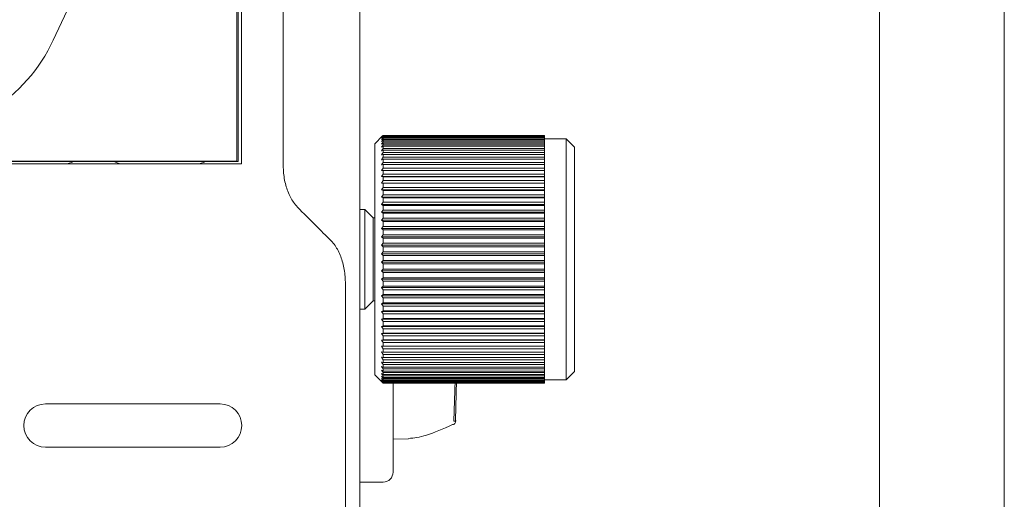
# Model space of a CAD drawing. Header units: millimetres. Extents: x 63 to 559, y 25 to 389.
# Tile 60 of 88: x 410.31 to 425.11, y 176.34 to 183.55. Entities that reach past the tile are written whole.
import ezdxf

# ---------------------------------------------------------------- set-up
doc = ezdxf.new("R2010")
doc.units = ezdxf.units.MM

msp = doc.modelspace()

# ---------------------------------------------------------------- linework, layer by layer
at = {"color": 7, "linetype": 'Continuous', "lineweight": 15}
for p, q in [((423.234, 194.472), (423.234, 175.433)), ((425.109, 175.433), (425.109, 194.472)), ((413.571, 181.427), (413.571, 188.477)), ((410.812, 183.246), (413.077, 188.102)), ((413.593, 181.423), (413.593, 184.972)), ((413.643, 181.385), (413.643, 184.932)), ((414.266, 184.932), (414.268, 181.385)), ((415.764, 181.808), (415.646, 181.69)), ((415.771, 181.813), (415.745, 181.785)), ((415.745, 181.785), (415.771, 181.81)), ((415.771, 181.803), (415.745, 181.773)), ((415.745, 181.773), (415.771, 181.796)), ((415.771, 181.783), (415.745, 181.752)), ((415.745, 181.752), (415.771, 181.773)), ((415.771, 181.755), (415.745, 181.723)), ((415.764, 181.808), (415.771, 181.815)), ((415.771, 181.815), (415.771, 181.813)), ((418.196, 181.815), (415.771, 181.815)), ((415.771, 181.813), (418.196, 181.813)), ((415.771, 181.81), (415.771, 181.803)), ((418.196, 181.81), (415.771, 181.81)), ((415.771, 181.803), (418.196, 181.803)), ((415.771, 181.796), (415.771, 181.783)), ((418.196, 181.796), (415.771, 181.796)), ((415.771, 181.783), (418.196, 181.783)), ((415.771, 181.773), (415.771, 181.755)), ((418.196, 181.773), (415.771, 181.773)), ((415.771, 181.755), (418.196, 181.755)), ((418.196, 181.815), (418.196, 181.813)), ((418.196, 181.81), (418.196, 181.813)), ((418.196, 181.81), (418.196, 181.803)), ((418.196, 181.796), (418.196, 181.803)), ((418.196, 181.796), (418.196, 181.783)), ((418.196, 181.773), (418.196, 181.783)), ((418.196, 181.773), (418.196, 181.755)), ((418.521, 181.765), (418.196, 181.765)), ((418.196, 181.741), (418.196, 181.755)), ((418.646, 181.64), (418.521, 181.765)), ((418.521, 179.845), (418.521, 181.765)), ((415.646, 178.215), (415.646, 181.69)), ((415.745, 181.723), (415.771, 181.741)), ((415.771, 181.718), (415.745, 181.684)), ((415.745, 181.684), (415.771, 181.7)), ((415.771, 181.672), (415.745, 181.638)), ((415.745, 181.638), (415.771, 181.651)), ((415.771, 181.618), (415.745, 181.583)), ((415.771, 181.741), (415.771, 181.718)), ((418.196, 181.741), (415.771, 181.741)), ((415.771, 181.718), (418.196, 181.718)), ((415.771, 181.7), (415.771, 181.672)), ((418.196, 181.7), (415.771, 181.7)), ((415.771, 181.672), (418.196, 181.672)), ((415.771, 181.651), (415.771, 181.618)), ((418.196, 181.651), (415.771, 181.651)), ((415.771, 181.618), (418.196, 181.618)), ((418.196, 181.741), (418.196, 181.718)), ((418.196, 181.7), (418.196, 181.718)), ((418.196, 181.7), (418.196, 181.672)), ((418.196, 181.651), (418.196, 181.672)), ((418.196, 181.651), (418.196, 181.618)), ((418.196, 181.594), (418.196, 181.618)), ((418.646, 181.64), (418.646, 179.852)), ((415.745, 181.583), (415.771, 181.594)), ((415.771, 181.556), (415.745, 181.52)), ((415.745, 181.52), (415.771, 181.528)), ((415.771, 181.486), (415.745, 181.449)), ((415.771, 181.594), (415.771, 181.556)), ((418.196, 181.594), (415.771, 181.594)), ((415.771, 181.556), (418.196, 181.556)), ((415.771, 181.528), (415.771, 181.486)), ((418.196, 181.528), (415.771, 181.528)), ((415.771, 181.486), (418.196, 181.486)), ((418.196, 181.594), (418.196, 181.556)), ((418.196, 181.528), (418.196, 181.556)), ((418.196, 181.528), (418.196, 181.486)), ((418.196, 181.455), (418.196, 181.486)), ((397.558, 181.385), (413.643, 181.385)), ((413.593, 181.423), (397.6, 181.423)), ((397.605, 181.427), (413.571, 181.427)), ((415.745, 181.449), (415.771, 181.455)), ((415.771, 181.408), (415.745, 181.371)), ((415.745, 181.371), (415.771, 181.375)), ((415.771, 181.323), (415.745, 181.287)), ((415.771, 181.455), (415.771, 181.408)), ((418.196, 181.455), (415.771, 181.455)), ((415.771, 181.408), (418.196, 181.408)), ((415.771, 181.375), (415.771, 181.323)), ((418.196, 181.375), (415.771, 181.375)), ((415.771, 181.323), (418.196, 181.323)), ((418.196, 181.455), (418.196, 181.408)), ((418.196, 181.375), (418.196, 181.408)), ((418.196, 181.375), (418.196, 181.323)), ((418.196, 181.288), (418.196, 181.323)), ((415.745, 181.287), (415.771, 181.288)), ((415.771, 181.232), (415.745, 181.195)), ((415.745, 181.195), (415.771, 181.194)), ((418.196, 181.195), (415.745, 181.195)), ((415.771, 181.288), (415.771, 181.232)), ((418.196, 181.288), (415.771, 181.288)), ((415.771, 181.232), (418.196, 181.232)), ((415.771, 181.194), (415.771, 181.135)), ((418.196, 181.194), (415.771, 181.194)), ((418.196, 181.288), (418.196, 181.232)), ((418.196, 181.195), (418.196, 181.232)), ((418.196, 181.194), (418.196, 181.195)), ((418.196, 181.194), (418.196, 181.135)), ((415.771, 181.135), (415.745, 181.098)), ((415.745, 181.098), (415.771, 181.094)), ((418.196, 181.098), (415.745, 181.098)), ((415.771, 181.031), (415.745, 180.995)), ((415.771, 181.135), (418.196, 181.135)), ((415.771, 181.094), (415.771, 181.031)), ((418.196, 181.094), (415.771, 181.094)), ((415.771, 181.031), (418.196, 181.031)), ((418.196, 181.098), (418.196, 181.135)), ((418.196, 181.094), (418.196, 181.098)), ((418.196, 181.094), (418.196, 181.031)), ((418.196, 180.995), (418.196, 181.031)), ((415.745, 180.995), (415.771, 180.988)), ((418.196, 180.995), (415.745, 180.995)), ((415.771, 180.923), (415.745, 180.887)), ((415.745, 180.887), (415.771, 180.878)), ((418.196, 180.887), (415.745, 180.887)), ((415.771, 180.988), (415.771, 180.923)), ((418.196, 180.988), (415.771, 180.988)), ((415.771, 180.923), (418.196, 180.923)), ((415.771, 180.878), (415.771, 180.81)), ((418.196, 180.878), (415.771, 180.878)), ((418.196, 180.988), (418.196, 180.995)), ((418.196, 180.988), (418.196, 180.923)), ((418.196, 180.887), (418.196, 180.923)), ((418.196, 180.878), (418.196, 180.887)), ((418.196, 180.878), (418.196, 180.81)), ((415.771, 180.81), (415.745, 180.775)), ((415.745, 180.775), (415.771, 180.763)), ((418.196, 180.775), (415.745, 180.775)), ((415.771, 180.81), (418.196, 180.81)), ((415.771, 180.763), (415.771, 180.692)), ((418.196, 180.763), (415.771, 180.763)), ((418.196, 180.775), (418.196, 180.81)), ((418.196, 180.763), (418.196, 180.775)), ((418.196, 180.763), (418.196, 180.692)), ((415.496, 180.702), (415.429, 180.702)), ((415.621, 180.577), (415.496, 180.702)), ((415.496, 179.202), (415.496, 180.702)), ((415.646, 180.577), (415.621, 180.577)), ((415.621, 180.577), (415.621, 179.327)), ((415.771, 180.692), (415.745, 180.658)), ((415.745, 180.658), (415.771, 180.644)), ((418.196, 180.658), (415.745, 180.658)), ((415.771, 180.571), (415.745, 180.538)), ((415.771, 180.692), (418.196, 180.692)), ((415.771, 180.644), (415.771, 180.571)), ((418.196, 180.644), (415.771, 180.644)), ((415.771, 180.571), (418.196, 180.571)), ((418.196, 180.658), (418.196, 180.692)), ((418.196, 180.644), (418.196, 180.658)), ((418.196, 180.644), (418.196, 180.571)), ((418.196, 180.538), (418.196, 180.571)), ((415.745, 180.538), (415.771, 180.522)), ((418.196, 180.538), (415.745, 180.538)), ((415.771, 180.447), (415.745, 180.415)), ((415.771, 180.522), (415.771, 180.447)), ((418.196, 180.522), (415.771, 180.522)), ((415.771, 180.447), (418.196, 180.447)), ((418.196, 180.522), (418.196, 180.538)), ((418.196, 180.522), (418.196, 180.447)), ((418.196, 180.415), (418.196, 180.447)), ((415.745, 180.415), (415.771, 180.397)), ((418.196, 180.415), (415.745, 180.415)), ((415.771, 180.321), (415.745, 180.29)), ((415.745, 180.29), (415.771, 180.269)), ((418.196, 180.29), (415.745, 180.29)), ((415.771, 180.397), (415.771, 180.321)), ((418.196, 180.397), (415.771, 180.397)), ((415.771, 180.321), (418.196, 180.321)), ((418.196, 180.397), (418.196, 180.415)), ((418.196, 180.397), (418.196, 180.321)), ((418.196, 180.29), (418.196, 180.321)), ((418.196, 180.269), (418.196, 180.29)), ((415.771, 180.192), (415.745, 180.163)), ((415.745, 180.163), (415.771, 180.141)), ((418.196, 180.163), (415.745, 180.163)), ((415.771, 180.269), (415.771, 180.192)), ((418.196, 180.269), (415.771, 180.269)), ((415.771, 180.192), (418.196, 180.192)), ((415.771, 180.141), (415.771, 180.063)), ((418.196, 180.141), (415.771, 180.141)), ((418.196, 180.269), (418.196, 180.192)), ((418.196, 180.163), (418.196, 180.192)), ((418.196, 180.141), (418.196, 180.163)), ((418.196, 180.141), (418.196, 180.063)), ((415.771, 180.063), (415.745, 180.036)), ((415.745, 180.036), (415.771, 180.011)), ((418.196, 180.036), (415.745, 180.036)), ((415.771, 180.063), (418.196, 180.063)), ((415.771, 180.011), (415.771, 179.933)), ((418.196, 180.011), (415.771, 180.011)), ((418.196, 180.036), (418.196, 180.063)), ((418.196, 180.011), (418.196, 180.036)), ((418.196, 180.011), (418.196, 179.933)), ((415.771, 179.933), (415.745, 179.908)), ((415.745, 179.908), (415.771, 179.881)), ((418.196, 179.908), (415.745, 179.908)), ((415.771, 179.933), (418.196, 179.933)), ((415.771, 179.881), (415.771, 179.803)), ((418.196, 179.881), (415.771, 179.881)), ((418.196, 179.908), (418.196, 179.933)), ((418.196, 179.881), (418.196, 179.908)), ((418.196, 179.881), (418.196, 179.803)), ((418.521, 178.14), (418.521, 179.845)), ((418.646, 179.852), (418.646, 178.265)), ((415.771, 179.803), (415.745, 179.78)), ((415.745, 179.78), (415.771, 179.751)), ((418.196, 179.78), (415.745, 179.78)), ((415.771, 179.803), (418.196, 179.803)), ((415.771, 179.751), (415.771, 179.674)), ((418.196, 179.751), (415.771, 179.751)), ((418.196, 179.78), (418.196, 179.803)), ((418.196, 179.751), (418.196, 179.78)), ((418.196, 179.751), (418.196, 179.674)), ((415.205, 179.581), (415.205, 175.364)), ((415.771, 179.674), (415.745, 179.653)), ((415.745, 179.653), (415.771, 179.622)), ((418.196, 179.653), (415.745, 179.653)), ((415.771, 179.546), (415.745, 179.527)), ((415.771, 179.674), (418.196, 179.674)), ((415.771, 179.622), (415.771, 179.546)), ((418.196, 179.622), (415.771, 179.622)), ((415.771, 179.546), (418.196, 179.546)), ((418.196, 179.653), (418.196, 179.674)), ((418.196, 179.622), (418.196, 179.653)), ((418.196, 179.622), (418.196, 179.546)), ((418.196, 179.527), (418.196, 179.546)), ((415.745, 179.527), (415.771, 179.495)), ((418.196, 179.527), (415.745, 179.527)), ((415.771, 179.42), (415.745, 179.403)), ((415.745, 179.403), (415.771, 179.371)), ((418.196, 179.403), (415.745, 179.403)), ((415.771, 179.495), (415.771, 179.42)), ((418.196, 179.495), (415.771, 179.495)), ((415.771, 179.42), (418.196, 179.42)), ((418.196, 179.495), (418.196, 179.527)), ((418.196, 179.495), (418.196, 179.42)), ((418.196, 179.403), (418.196, 179.42)), ((418.196, 179.371), (418.196, 179.403)), ((415.496, 179.202), (415.621, 179.327)), ((415.621, 179.327), (415.646, 179.327)), ((415.771, 179.297), (415.745, 179.282)), ((415.745, 179.282), (415.771, 179.249)), ((418.196, 179.282), (415.745, 179.282)), ((415.771, 179.371), (415.771, 179.297)), ((418.196, 179.371), (415.771, 179.371)), ((415.771, 179.297), (418.196, 179.297)), ((415.771, 179.249), (415.771, 179.177)), ((418.196, 179.249), (415.771, 179.249)), ((418.196, 179.371), (418.196, 179.297)), ((418.196, 179.282), (418.196, 179.297)), ((418.196, 179.249), (418.196, 179.282)), ((418.196, 179.249), (418.196, 179.177)), ((415.429, 179.202), (415.496, 179.202)), ((415.771, 179.177), (415.745, 179.165)), ((415.745, 179.165), (415.771, 179.13)), ((418.196, 179.165), (415.745, 179.165)), ((415.771, 179.177), (418.196, 179.177)), ((415.771, 179.13), (415.771, 179.061)), ((418.196, 179.13), (415.771, 179.13)), ((418.196, 179.165), (418.196, 179.177)), ((418.196, 179.13), (418.196, 179.165)), ((418.196, 179.13), (418.196, 179.061)), ((415.771, 179.061), (415.745, 179.051)), ((415.745, 179.051), (415.771, 179.015)), ((418.196, 179.051), (415.745, 179.051)), ((415.771, 178.949), (415.745, 178.942)), ((415.745, 178.942), (415.771, 178.905)), ((418.196, 178.942), (415.745, 178.942)), ((415.771, 179.061), (418.196, 179.061)), ((415.771, 179.015), (415.771, 178.949)), ((418.196, 179.015), (415.771, 179.015)), ((415.771, 178.949), (418.196, 178.949)), ((418.196, 179.051), (418.196, 179.061)), ((418.196, 179.015), (418.196, 179.051)), ((418.196, 179.015), (418.196, 178.949)), ((418.196, 178.942), (418.196, 178.949)), ((418.196, 178.905), (418.196, 178.942)), ((415.771, 178.842), (415.745, 178.837)), ((415.745, 178.837), (415.771, 178.801)), ((418.196, 178.837), (415.745, 178.837)), ((415.771, 178.905), (415.771, 178.842)), ((418.196, 178.905), (415.771, 178.905)), ((415.771, 178.842), (418.196, 178.842)), ((415.771, 178.801), (415.771, 178.74)), ((418.196, 178.801), (415.771, 178.801)), ((418.196, 178.905), (418.196, 178.842)), ((418.196, 178.837), (418.196, 178.842)), ((418.196, 178.801), (418.196, 178.837)), ((418.196, 178.801), (418.196, 178.74)), ((415.771, 178.74), (415.745, 178.738)), ((415.745, 178.738), (415.771, 178.701)), ((418.196, 178.738), (415.745, 178.738)), ((415.771, 178.645), (415.745, 178.645)), ((415.745, 178.645), (415.771, 178.608)), ((415.771, 178.74), (418.196, 178.74)), ((415.771, 178.701), (415.771, 178.645)), ((418.196, 178.701), (415.771, 178.701)), ((415.771, 178.645), (418.196, 178.645)), ((418.196, 178.738), (418.196, 178.74)), ((418.196, 178.701), (418.196, 178.738)), ((418.196, 178.701), (418.196, 178.645)), ((418.196, 178.608), (418.196, 178.645)), ((415.771, 178.555), (415.745, 178.558)), ((415.745, 178.558), (415.771, 178.521)), ((415.771, 178.608), (415.771, 178.555)), ((418.196, 178.608), (415.771, 178.608)), ((415.771, 178.555), (418.196, 178.555)), ((415.771, 178.521), (415.771, 178.473)), ((418.196, 178.521), (415.771, 178.521)), ((418.196, 178.608), (418.196, 178.555)), ((418.196, 178.521), (418.196, 178.555)), ((418.196, 178.521), (418.196, 178.473)), ((415.771, 178.473), (415.745, 178.478)), ((415.745, 178.478), (415.771, 178.442)), ((415.771, 178.398), (415.745, 178.406)), ((415.745, 178.406), (415.771, 178.369)), ((415.771, 178.473), (418.196, 178.473)), ((415.771, 178.442), (415.771, 178.398)), ((418.196, 178.442), (415.771, 178.442)), ((415.771, 178.398), (418.196, 178.398)), ((415.771, 178.369), (415.771, 178.33)), ((418.196, 178.369), (415.771, 178.369)), ((418.196, 178.442), (418.196, 178.473)), ((418.196, 178.442), (418.196, 178.398)), ((418.196, 178.369), (418.196, 178.398)), ((418.196, 178.369), (418.196, 178.33)), ((415.646, 178.215), (415.764, 178.097)), ((415.771, 178.33), (415.745, 178.34)), ((415.745, 178.34), (415.771, 178.305)), ((415.771, 178.27), (415.745, 178.283)), ((415.745, 178.283), (415.771, 178.248)), ((415.771, 178.218), (415.745, 178.234)), ((415.745, 178.234), (415.771, 178.2)), ((415.771, 178.33), (418.196, 178.33)), ((415.771, 178.305), (415.771, 178.27)), ((418.196, 178.305), (415.771, 178.305)), ((415.771, 178.27), (418.196, 178.27)), ((415.771, 178.248), (415.771, 178.218)), ((418.196, 178.248), (415.771, 178.248)), ((415.771, 178.218), (418.196, 178.218)), ((415.771, 178.2), (415.771, 178.175)), ((418.196, 178.2), (415.771, 178.2)), ((418.196, 178.305), (418.196, 178.33)), ((418.196, 178.305), (418.196, 178.27)), ((418.196, 178.248), (418.196, 178.27)), ((418.196, 178.248), (418.196, 178.218)), ((418.196, 178.2), (418.196, 178.218)), ((418.196, 178.2), (418.196, 178.175)), ((418.521, 178.14), (418.646, 178.265)), ((415.771, 178.175), (415.745, 178.193)), ((415.745, 178.193), (415.771, 178.16)), ((415.771, 178.141), (415.745, 178.16)), ((415.745, 178.16), (415.771, 178.129)), ((415.771, 178.115), (415.745, 178.137)), ((415.745, 178.137), (415.771, 178.107)), ((415.771, 178.098), (415.745, 178.122)), ((415.745, 178.122), (415.771, 178.094)), ((415.771, 178.091), (415.745, 178.116)), ((415.745, 178.116), (415.771, 178.09)), ((415.771, 178.175), (418.196, 178.175)), ((415.771, 178.16), (415.771, 178.141)), ((418.196, 178.16), (415.771, 178.16)), ((415.771, 178.141), (418.196, 178.141)), ((415.771, 178.129), (415.771, 178.115)), ((418.196, 178.129), (415.771, 178.129)), ((415.771, 178.115), (418.196, 178.115)), ((415.771, 178.107), (415.771, 178.098)), ((418.196, 178.107), (415.771, 178.107)), ((415.771, 178.098), (418.196, 178.098)), ((415.771, 178.094), (415.771, 178.091)), ((418.196, 178.094), (415.771, 178.094)), ((415.771, 178.091), (418.196, 178.091)), ((418.196, 178.09), (415.771, 178.09)), ((415.921, 178.09), (415.921, 176.752)), ((416.854, 178.132), (416.836, 177.52)), ((416.859, 177.526), (416.876, 178.132)), ((418.196, 178.16), (418.196, 178.175)), ((418.196, 178.16), (418.196, 178.141)), ((418.196, 178.129), (418.196, 178.141)), ((418.196, 178.14), (418.521, 178.14)), ((418.196, 178.129), (418.196, 178.115)), ((418.196, 178.107), (418.196, 178.115)), ((418.196, 178.107), (418.196, 178.098)), ((418.196, 178.094), (418.196, 178.098)), ((418.196, 178.094), (418.196, 178.091)), ((418.196, 178.09), (418.196, 178.091)), ((410.696, 177.777), (413.321, 177.777)), ((415.921, 177.245), (416.154, 177.254)), ((413.321, 177.127), (410.696, 177.127)), ((415.771, 176.602), (415.429, 176.602))]:
    msp.add_line(p, q, dxfattribs=at)
at = {"color": 7, "linetype": 'Continuous', "lineweight": 15, "flags": 128}
msp.add_lwpolyline([(416.859, 177.526), (416.86, 177.51), (416.86, 177.508), (416.86, 177.508), (416.86, 177.508), (416.86, 177.508), (416.86, 177.508), (416.86, 177.508), (416.86, 177.507), (416.86, 177.507), (416.859, 177.507), (416.859, 177.505), (416.859, 177.502), (416.85, 177.483), (416.841, 177.474), (416.831, 177.468), (416.815, 177.466)], dxfattribs=at)
at = {"color": 7, "linetype": 'Continuous', "lineweight": 15}
for centre, radius, start, end in [((408.546, 184.302), 2.5, 270, 335), ((410.984, 181.635), 0.25, 270, 301.7883), ((411.859, 181.635), 0.25, 238.2117, 270), ((412.968, 181.635), 0.25, 270, 301.7883), ((410.696, 177.452), 0.325, 90, 270), ((413.321, 177.452), 0.325, 270, 90), ((415.771, 176.752), 0.15, 270, 0)]:
    msp.add_arc(centre, radius, start, end, dxfattribs=at)
for points, knots in [([(415.421, 175.334), (415.421, 176.979), (415.421, 179.759), (415.421, 182.958), (415.421, 184.513), (415.421, 184.932)], [0, 0, 0, 0, 0.514121, 0.868901, 1, 1, 1, 1]), ([(414.268, 181.385), (414.271, 181.312), (414.278, 181.164), (414.336, 180.963), (414.408, 180.821), (414.463, 180.759), (414.483, 180.736)], [0, 0, 0, 0, 0.2682251, 0.5378349, 0.8276686, 1, 1, 1, 1]), ([(414.483, 180.736), (414.574, 180.645), (414.742, 180.477), (414.91, 180.308), (414.988, 180.231)], [0, 0, 0, 0, 0.539761, 1, 1, 1, 1]), ([(415.205, 179.581), (415.201, 179.655), (415.194, 179.802), (415.136, 180.003), (415.064, 180.146), (415.009, 180.208), (414.988, 180.231)], [0, 0, 0, 0, 0.267806, 0.537041, 0.826895, 1, 1, 1, 1]), ([(416.815, 177.466), (416.676, 177.404), (416.406, 177.284), (416.236, 177.266), (416.154, 177.257)], [0, 0, 0, 0, 0.516572, 1, 1, 1, 1]), ([(416.836, 177.52), (416.84, 177.52), (416.849, 177.52), (416.859, 177.52), (416.866, 177.521), (416.87, 177.522), (416.87, 177.524), (416.863, 177.525), (416.859, 177.526)], [0, 0, 0, 0, 0.1555033, 0.3016835, 0.438539, 0.5660722, 0.7920676, 1, 1, 1, 1])]:
    msp.add_open_spline(points, degree=3, knots=knots, dxfattribs=at)

doc.saveas('drawing.dxf')
